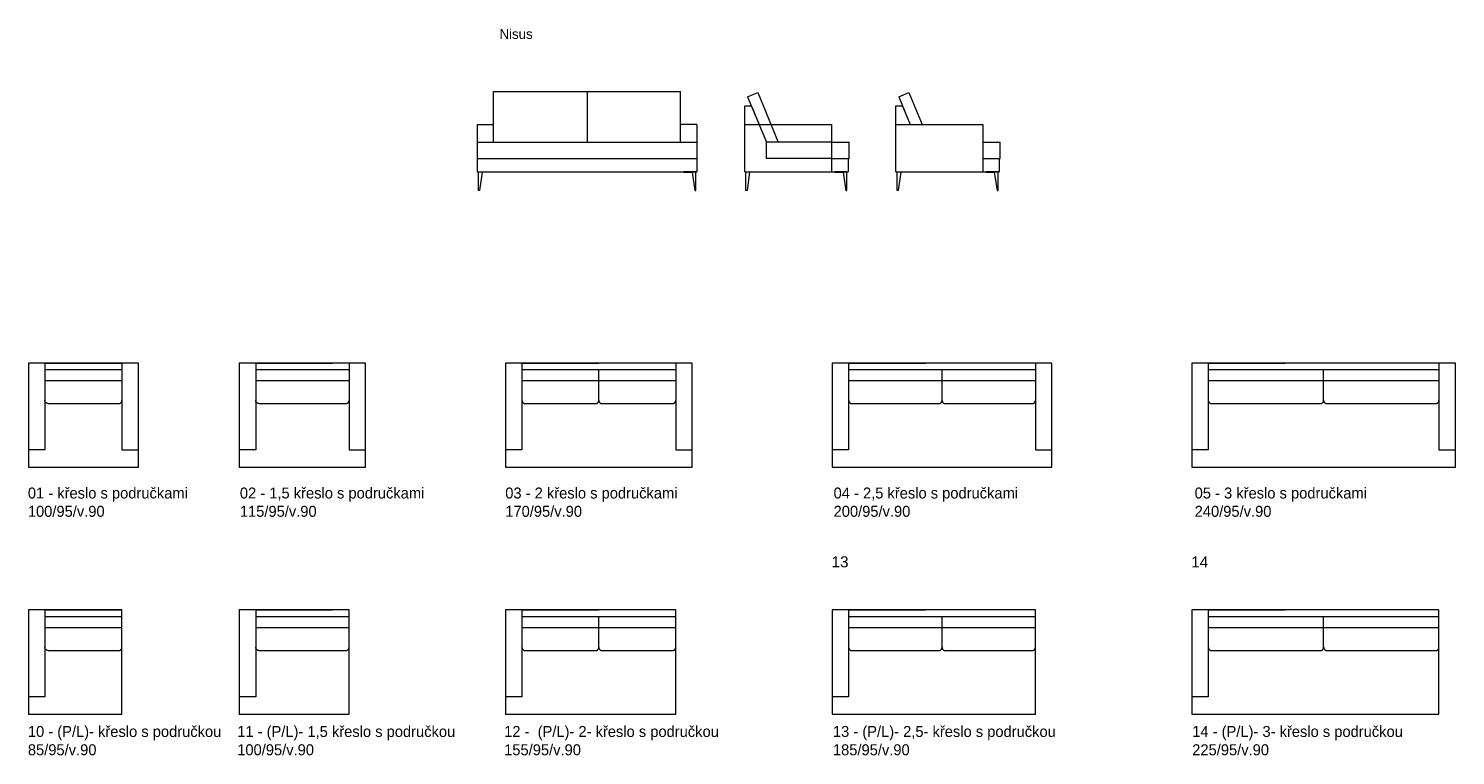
# Model space of a CAD drawing. Header units: millimetres. Extents: x -3948 to 9042, y -5665 to 8246.
# Tile 2 of 2: x -3948 to 9042, y 1625 to 8246. Entities that reach past the tile are written whole.
import ezdxf
from ezdxf.enums import TextEntityAlignment as Align

# ---------------------------------------------------------------- set-up
doc = ezdxf.new("R2010")
doc.units = ezdxf.units.MM
doc.linetypes.add('SPOJITÁ', pattern=[0])
doc.layers.get('0').update_dxf_attribs({"lineweight": 0})
doc.layers.add('Layer 04', color=7, linetype='Continuous', lineweight=0)
doc.styles.add('_TCW_TXTSTY_1A', font='TXT.SHX', dxfattribs={"height": 100.000008})
doc.styles.add('_TCW_TXTSTY_1B', font='txt', dxfattribs={"height": 100.000008})
doc.styles.add('Standardní', font='txt')

msp = doc.modelspace()

# ---------------------------------------------------------------- linework, layer by layer
at = {"layer": 'Layer 04'}
for p, q in [((286, 7671), (1987, 7671)), ((286, 7209), (286, 7671)), ((1137, 7671), (1137, 7211)), ((1987, 7211), (1987, 7671)), ((2598, 7625), (2691, 7663)), ((2598, 7625), (2769, 7211)), ((2691, 7663), (2877, 7211)), ((3974, 7625), (4066, 7663)), ((3974, 7625), (4079, 7371)), ((4066, 7663), (4187, 7371)), ((2637, 7531), (2703, 7371)), ((4012, 7531), (4079, 7371)), ((137, 7371), (137, 6941)), ((137, 7371), (287, 7371)), ((2137, 7371), (1987, 7371)), ((2137, 7371), (2137, 6941)), ((137, 7211), (2137, 7211)), ((3363, 7211), (2769, 7211)), ((3363, 7211), (3523, 7211)), ((3523, 7061), (3523, 7211)), ((4739, 7211), (4899, 7211)), ((4899, 7061), (4899, 7211)), ((137, 7061), (2137, 7061)), ((3363, 7061), (3523, 7061)), ((3513, 7061), (3513, 6941)), ((4739, 7061), (4899, 7061)), ((4889, 7061), (4889, 6941)), ((137, 6941), (2137, 6941)), ((147, 6771), (147, 6941)), ((147, 6941), (257, 6941)), ((181, 6936), (157, 6771)), ((2127, 6941), (2017, 6941)), ((2093, 6936), (2117, 6771)), ((2127, 6771), (2127, 6941)), ((2573, 6941), (3513, 6941)), ((2583, 6771), (2583, 6941)), ((2583, 6941), (2693, 6941)), ((2617, 6936), (2593, 6771)), ((3503, 6941), (3393, 6941)), ((3469, 6936), (3493, 6771)), ((3503, 6771), (3503, 6941)), ((3949, 6941), (4889, 6941)), ((3959, 6771), (3959, 6941)), ((3959, 6941), (4069, 6941)), ((3993, 6936), (3969, 6771)), ((4879, 6941), (4769, 6941)), ((4844, 6936), (4869, 6771)), ((4879, 6771), (4879, 6941)), ((157, 6771), (147, 6771)), ((2117, 6771), (2127, 6771)), ((2593, 6771), (2583, 6771)), ((3493, 6771), (3503, 6771)), ((3969, 6771), (3959, 6771)), ((4869, 6771), (4879, 6771)), ((-3798, 5199), (-3098, 5199)), ((-3798, 5199), (-3798, 4409)), ((-3098, 5199), (-3098, 4409)), ((-1880, 5199), (-1180, 5199)), ((-1880, 5199), (-1880, 4409)), ((-1030, 5199), (-1030, 4409)), ((544, 5199), (544, 4409)), ((544, 5199), (1244, 5199)), ((1944, 5199), (1944, 4409)), ((3518, 5199), (4218, 5199)), ((3518, 5199), (3518, 4409)), ((5218, 5199), (5218, 4409)), ((6792, 5199), (7492, 5199)), ((6792, 5199), (6792, 4409)), ((8892, 5199), (8892, 4409)), ((-3798, 5139), (-3098, 5139)), ((-1880, 5139), (-1030, 5139)), ((544, 5139), (1944, 5139)), ((1244, 5039), (1244, 5139)), ((3518, 5139), (5218, 5139)), ((4368, 5039), (4368, 5139)), ((6792, 5139), (8892, 5139)), ((7842, 5039), (7842, 5139)), ((-3798, 5039), (-3098, 5039)), ((-1880, 5039), (-1030, 5039)), ((544, 5039), (1944, 5039)), ((1244, 4859), (1244, 5039)), ((3518, 5039), (5218, 5039)), ((4368, 4859), (4368, 5039)), ((6792, 5039), (8892, 5039)), ((7842, 4859), (7842, 5039)), ((-3768, 4829), (-3128, 4829)), ((-1850, 4829), (-1060, 4829)), ((574, 4829), (1214, 4829)), ((1274, 4829), (1914, 4829)), ((3548, 4829), (4338, 4829)), ((4398, 4829), (5188, 4829)), ((6822, 4829), (7812, 4829)), ((7872, 4829), (8862, 4829)), ((-3798, 4409), (-3948, 4409)), ((-3098, 4409), (-2948, 4409)), ((-1880, 4409), (-2030, 4409)), ((-1030, 4409), (-880, 4409)), ((544, 4409), (394, 4409)), ((1944, 4409), (2094, 4409)), ((3518, 4409), (3368, 4409)), ((5218, 4409), (5368, 4409)), ((6792, 4409), (6642, 4409)), ((8892, 4409), (9042, 4409)), ((-3798, 2950), (-3098, 2950)), ((-3798, 2950), (-3798, 2160)), ((-3798, 2890), (-3098, 2890)), ((-1880, 2950), (-1180, 2950)), ((-1880, 2950), (-1880, 2160)), ((-1880, 2890), (-1030, 2890)), ((544, 2950), (1244, 2950)), ((544, 2950), (544, 2160)), ((544, 2890), (1944, 2890)), ((1244, 2790), (1244, 2890)), ((3518, 2950), (4218, 2950)), ((3518, 2950), (3518, 2160)), ((3518, 2890), (5218, 2890)), ((4368, 2790), (4368, 2890)), ((6792, 2950), (7492, 2950)), ((6792, 2950), (6792, 2160)), ((6792, 2890), (8892, 2890)), ((7842, 2790), (7842, 2890)), ((-3798, 2790), (-3098, 2790)), ((-1880, 2790), (-1030, 2790)), ((544, 2790), (1944, 2790)), ((1244, 2610), (1244, 2790)), ((3518, 2790), (5218, 2790)), ((4368, 2610), (4368, 2790)), ((6792, 2790), (8892, 2790)), ((7842, 2610), (7842, 2790)), ((-3768, 2580), (-3128, 2580)), ((-1850, 2580), (-1060, 2580)), ((574, 2580), (1214, 2580)), ((1274, 2580), (1914, 2580)), ((3548, 2580), (4338, 2580)), ((4398, 2580), (5188, 2580)), ((6822, 2580), (7812, 2580)), ((7872, 2580), (8862, 2580)), ((-3798, 2160), (-3948, 2160)), ((-1880, 2160), (-2030, 2160)), ((544, 2160), (394, 2160)), ((3518, 2160), (3368, 2160)), ((6792, 2160), (6642, 2160))]:
    msp.add_line(p, q, dxfattribs=at)
for points in [[(2573, 6941), (2573, 7541), (2623, 7541)], [(2623, 7541), (2623, 7541), (2624, 7541), (2624, 7541), (2625, 7541), (2625, 7541), (2626, 7540), (2626, 7540), (2627, 7540), (2627, 7540), (2628, 7540), (2628, 7540), (2629, 7539), (2629, 7539), (2630, 7539), (2630, 7539), (2631, 7538), (2631, 7538), (2632, 7538), (2632, 7538), (2632, 7537), (2633, 7537), (2633, 7537), (2634, 7536), (2634, 7536), (2634, 7535), (2635, 7535), (2635, 7535), (2635, 7534), (2635, 7534), (2636, 7533), (2636, 7533), (2636, 7532), (2636, 7532), (2637, 7531)], [(3949, 6941), (3949, 7541), (3999, 7541)], [(3999, 7541), (3999, 7541), (4000, 7541), (4000, 7541), (4001, 7541), (4001, 7541), (4002, 7540), (4002, 7540), (4003, 7540), (4003, 7540), (4004, 7540), (4004, 7540), (4005, 7539), (4005, 7539), (4006, 7539), (4006, 7539), (4006, 7538), (4007, 7538), (4007, 7538), (4008, 7538), (4008, 7537), (4009, 7537), (4009, 7537), (4009, 7536), (4010, 7536), (4010, 7535), (4010, 7535), (4011, 7535), (4011, 7534), (4011, 7534), (4011, 7533), (4012, 7533), (4012, 7532), (4012, 7532), (4012, 7531)], [(2573, 7371), (3363, 7371), (3363, 6941)], [(3949, 7371), (4739, 7371), (4739, 6941)], [(3363, 7061), (2769, 7061), (2769, 7211)], [(257, 6941), (257, 6936), (181, 6936)], [(2017, 6941), (2017, 6936), (2093, 6936)], [(2693, 6941), (2693, 6936), (2617, 6936)], [(3393, 6941), (3393, 6936), (3469, 6936)], [(4069, 6941), (4069, 6936), (3993, 6936)], [(4769, 6941), (4769, 6936), (4844, 6936)], [(-3768, 4829), (-3769, 4829), (-3770, 4829), (-3771, 4829), (-3772, 4830), (-3773, 4830), (-3774, 4830), (-3775, 4830), (-3776, 4830), (-3777, 4831), (-3778, 4831), (-3779, 4831), (-3780, 4832), (-3781, 4832), (-3782, 4833), (-3783, 4833), (-3783, 4834), (-3784, 4834), (-3785, 4835), (-3786, 4835), (-3787, 4836), (-3788, 4837), (-3788, 4837), (-3789, 4838), (-3790, 4839), (-3790, 4840), (-3791, 4840), (-3792, 4841), (-3792, 4842), (-3793, 4843), (-3793, 4844), (-3794, 4845), (-3794, 4845), (-3795, 4846), (-3795, 4847), (-3796, 4848), (-3796, 4849), (-3796, 4850), (-3797, 4851), (-3797, 4852), (-3797, 4853), (-3797, 4854), (-3798, 4855), (-3798, 4856), (-3798, 4857), (-3798, 4858), (-3798, 4859)], [(-3128, 4829), (-3127, 4829), (-3126, 4829), (-3125, 4829), (-3124, 4830), (-3123, 4830), (-3122, 4830), (-3121, 4830), (-3120, 4830), (-3119, 4831), (-3118, 4831), (-3117, 4831), (-3116, 4832), (-3115, 4832), (-3114, 4833), (-3113, 4833), (-3112, 4834), (-3111, 4834), (-3111, 4835), (-3110, 4835), (-3109, 4836), (-3108, 4837), (-3107, 4837), (-3107, 4838), (-3106, 4839), (-3105, 4840), (-3105, 4840), (-3104, 4841), (-3103, 4842), (-3103, 4843), (-3102, 4844), (-3102, 4845), (-3101, 4845), (-3101, 4846), (-3100, 4847), (-3100, 4848), (-3100, 4849), (-3099, 4850), (-3099, 4851), (-3099, 4852), (-3098, 4853), (-3098, 4854), (-3098, 4855), (-3098, 4856), (-3098, 4857), (-3098, 4858), (-3098, 4859)], [(-1850, 4829), (-1851, 4829), (-1852, 4829), (-1853, 4829), (-1854, 4830), (-1855, 4830), (-1856, 4830), (-1857, 4830), (-1858, 4830), (-1859, 4831), (-1860, 4831), (-1861, 4831), (-1862, 4832), (-1863, 4832), (-1864, 4833), (-1865, 4833), (-1866, 4834), (-1866, 4834), (-1867, 4835), (-1868, 4835), (-1869, 4836), (-1870, 4837), (-1871, 4837), (-1871, 4838), (-1872, 4839), (-1873, 4840), (-1873, 4840), (-1874, 4841), (-1875, 4842), (-1875, 4843), (-1876, 4844), (-1876, 4845), (-1877, 4845), (-1877, 4846), (-1878, 4847), (-1878, 4848), (-1878, 4849), (-1879, 4850), (-1879, 4851), (-1879, 4852), (-1879, 4853), (-1880, 4854), (-1880, 4855), (-1880, 4856), (-1880, 4857), (-1880, 4858), (-1880, 4859)], [(-1060, 4829), (-1059, 4829), (-1058, 4829), (-1057, 4829), (-1056, 4830), (-1055, 4830), (-1054, 4830), (-1053, 4830), (-1052, 4830), (-1051, 4831), (-1050, 4831), (-1049, 4831), (-1048, 4832), (-1047, 4832), (-1046, 4833), (-1045, 4833), (-1044, 4834), (-1044, 4834), (-1043, 4835), (-1042, 4835), (-1041, 4836), (-1040, 4837), (-1040, 4837), (-1039, 4838), (-1038, 4839), (-1037, 4840), (-1037, 4840), (-1036, 4841), (-1036, 4842), (-1035, 4843), (-1034, 4844), (-1034, 4845), (-1033, 4845), (-1033, 4846), (-1033, 4847), (-1032, 4848), (-1032, 4849), (-1031, 4850), (-1031, 4851), (-1031, 4852), (-1031, 4853), (-1030, 4854), (-1030, 4855), (-1030, 4856), (-1030, 4857), (-1030, 4858), (-1030, 4859)], [(544, 4859), (544, 4858), (544, 4857), (544, 4856), (544, 4855), (545, 4854), (545, 4853), (545, 4852), (545, 4851), (545, 4850), (546, 4849), (546, 4848), (547, 4847), (547, 4846), (547, 4845), (548, 4845), (548, 4844), (549, 4843), (550, 4842), (550, 4841), (551, 4840), (551, 4840), (552, 4839), (553, 4838), (554, 4837), (554, 4837), (555, 4836), (556, 4835), (557, 4835), (558, 4834), (559, 4834), (559, 4833), (560, 4833), (561, 4832), (562, 4832), (563, 4831), (564, 4831), (565, 4831), (566, 4830), (567, 4830), (568, 4830), (569, 4830), (570, 4830), (571, 4829), (572, 4829), (573, 4829), (574, 4829)], [(1214, 4829), (1215, 4829), (1216, 4829), (1217, 4829), (1218, 4830), (1219, 4830), (1220, 4830), (1221, 4830), (1222, 4830), (1223, 4831), (1224, 4831), (1225, 4831), (1226, 4832), (1227, 4832), (1228, 4833), (1229, 4833), (1230, 4834), (1231, 4834), (1231, 4835), (1232, 4835), (1233, 4836), (1234, 4837), (1235, 4837), (1235, 4838), (1236, 4839), (1237, 4840), (1237, 4840), (1238, 4841), (1239, 4842), (1239, 4843), (1240, 4844), (1240, 4845), (1241, 4845), (1241, 4846), (1242, 4847), (1242, 4848), (1242, 4849), (1243, 4850), (1243, 4851), (1243, 4852), (1243, 4853), (1244, 4854), (1244, 4855), (1244, 4856), (1244, 4857), (1244, 4858), (1244, 4859)], [(1244, 4859), (1244, 4858), (1244, 4857), (1244, 4856), (1244, 4855), (1245, 4854), (1245, 4853), (1245, 4852), (1245, 4851), (1245, 4850), (1246, 4849), (1246, 4848), (1247, 4847), (1247, 4846), (1247, 4845), (1248, 4845), (1248, 4844), (1249, 4843), (1250, 4842), (1250, 4841), (1251, 4840), (1251, 4840), (1252, 4839), (1253, 4838), (1254, 4837), (1254, 4837), (1255, 4836), (1256, 4835), (1257, 4835), (1258, 4834), (1259, 4834), (1259, 4833), (1260, 4833), (1261, 4832), (1262, 4832), (1263, 4831), (1264, 4831), (1265, 4831), (1266, 4830), (1267, 4830), (1268, 4830), (1269, 4830), (1270, 4830), (1271, 4829), (1272, 4829), (1273, 4829), (1274, 4829)], [(1914, 4829), (1915, 4829), (1916, 4829), (1917, 4829), (1918, 4830), (1919, 4830), (1920, 4830), (1921, 4830), (1922, 4830), (1923, 4831), (1924, 4831), (1925, 4831), (1926, 4832), (1927, 4832), (1928, 4833), (1929, 4833), (1930, 4834), (1931, 4834), (1931, 4835), (1932, 4835), (1933, 4836), (1934, 4837), (1935, 4837), (1935, 4838), (1936, 4839), (1937, 4840), (1937, 4840), (1938, 4841), (1939, 4842), (1939, 4843), (1940, 4844), (1940, 4845), (1941, 4845), (1941, 4846), (1942, 4847), (1942, 4848), (1942, 4849), (1943, 4850), (1943, 4851), (1943, 4852), (1943, 4853), (1944, 4854), (1944, 4855), (1944, 4856), (1944, 4857), (1944, 4858), (1944, 4859)], [(3518, 4859), (3518, 4858), (3518, 4857), (3518, 4856), (3519, 4855), (3519, 4854), (3519, 4853), (3519, 4852), (3519, 4851), (3520, 4850), (3520, 4849), (3520, 4848), (3521, 4847), (3521, 4846), (3522, 4845), (3522, 4845), (3523, 4844), (3523, 4843), (3524, 4842), (3524, 4841), (3525, 4840), (3526, 4840), (3526, 4839), (3527, 4838), (3528, 4837), (3529, 4837), (3529, 4836), (3530, 4835), (3531, 4835), (3532, 4834), (3533, 4834), (3534, 4833), (3534, 4833), (3535, 4832), (3536, 4832), (3537, 4831), (3538, 4831), (3539, 4831), (3540, 4830), (3541, 4830), (3542, 4830), (3543, 4830), (3544, 4830), (3545, 4829), (3546, 4829), (3547, 4829), (3548, 4829)], [(4338, 4829), (4339, 4829), (4340, 4829), (4341, 4829), (4342, 4830), (4343, 4830), (4344, 4830), (4345, 4830), (4346, 4830), (4347, 4831), (4348, 4831), (4349, 4831), (4350, 4832), (4351, 4832), (4352, 4833), (4353, 4833), (4354, 4834), (4355, 4834), (4356, 4835), (4356, 4835), (4357, 4836), (4358, 4837), (4359, 4837), (4359, 4838), (4360, 4839), (4361, 4840), (4361, 4840), (4362, 4841), (4363, 4842), (4363, 4843), (4364, 4844), (4364, 4845), (4365, 4845), (4365, 4846), (4366, 4847), (4366, 4848), (4366, 4849), (4367, 4850), (4367, 4851), (4367, 4852), (4368, 4853), (4368, 4854), (4368, 4855), (4368, 4856), (4368, 4857), (4368, 4858), (4368, 4859)], [(4368, 4859), (4368, 4858), (4368, 4857), (4368, 4856), (4369, 4855), (4369, 4854), (4369, 4853), (4369, 4852), (4369, 4851), (4370, 4850), (4370, 4849), (4370, 4848), (4371, 4847), (4371, 4846), (4372, 4845), (4372, 4845), (4373, 4844), (4373, 4843), (4374, 4842), (4374, 4841), (4375, 4840), (4376, 4840), (4376, 4839), (4377, 4838), (4378, 4837), (4379, 4837), (4379, 4836), (4380, 4835), (4381, 4835), (4382, 4834), (4383, 4834), (4384, 4833), (4384, 4833), (4385, 4832), (4386, 4832), (4387, 4831), (4388, 4831), (4389, 4831), (4390, 4830), (4391, 4830), (4392, 4830), (4393, 4830), (4394, 4830), (4395, 4829), (4396, 4829), (4397, 4829), (4398, 4829)], [(5188, 4829), (5189, 4829), (5190, 4829), (5191, 4829), (5192, 4830), (5193, 4830), (5194, 4830), (5195, 4830), (5196, 4830), (5197, 4831), (5198, 4831), (5199, 4831), (5200, 4832), (5201, 4832), (5202, 4833), (5203, 4833), (5204, 4834), (5205, 4834), (5206, 4835), (5206, 4835), (5207, 4836), (5208, 4837), (5209, 4837), (5209, 4838), (5210, 4839), (5211, 4840), (5211, 4840), (5212, 4841), (5213, 4842), (5213, 4843), (5214, 4844), (5214, 4845), (5215, 4845), (5215, 4846), (5216, 4847), (5216, 4848), (5216, 4849), (5217, 4850), (5217, 4851), (5217, 4852), (5218, 4853), (5218, 4854), (5218, 4855), (5218, 4856), (5218, 4857), (5218, 4858), (5218, 4859)], [(6792, 4859), (6792, 4858), (6792, 4857), (6793, 4856), (6793, 4855), (6793, 4854), (6793, 4853), (6793, 4852), (6793, 4851), (6794, 4850), (6794, 4849), (6794, 4848), (6795, 4847), (6795, 4846), (6796, 4845), (6796, 4845), (6797, 4844), (6797, 4843), (6798, 4842), (6798, 4841), (6799, 4840), (6800, 4840), (6800, 4839), (6801, 4838), (6802, 4837), (6803, 4837), (6803, 4836), (6804, 4835), (6805, 4835), (6806, 4834), (6807, 4834), (6808, 4833), (6809, 4833), (6809, 4832), (6810, 4832), (6811, 4831), (6812, 4831), (6813, 4831), (6814, 4830), (6815, 4830), (6816, 4830), (6817, 4830), (6818, 4830), (6819, 4829), (6820, 4829), (6821, 4829), (6822, 4829)], [(7812, 4829), (7813, 4829), (7814, 4829), (7815, 4829), (7816, 4830), (7817, 4830), (7818, 4830), (7819, 4830), (7820, 4830), (7821, 4831), (7822, 4831), (7823, 4831), (7824, 4832), (7825, 4832), (7826, 4833), (7827, 4833), (7828, 4834), (7829, 4834), (7830, 4835), (7830, 4835), (7831, 4836), (7832, 4837), (7833, 4837), (7834, 4838), (7834, 4839), (7835, 4840), (7836, 4840), (7836, 4841), (7837, 4842), (7837, 4843), (7838, 4844), (7839, 4845), (7839, 4845), (7839, 4846), (7840, 4847), (7840, 4848), (7841, 4849), (7841, 4850), (7841, 4851), (7842, 4852), (7842, 4853), (7842, 4854), (7842, 4855), (7842, 4856), (7842, 4857), (7842, 4858), (7842, 4859)], [(7842, 4859), (7842, 4858), (7842, 4857), (7843, 4856), (7843, 4855), (7843, 4854), (7843, 4853), (7843, 4852), (7843, 4851), (7844, 4850), (7844, 4849), (7844, 4848), (7845, 4847), (7845, 4846), (7846, 4845), (7846, 4845), (7847, 4844), (7847, 4843), (7848, 4842), (7848, 4841), (7849, 4840), (7850, 4840), (7850, 4839), (7851, 4838), (7852, 4837), (7853, 4837), (7853, 4836), (7854, 4835), (7855, 4835), (7856, 4834), (7857, 4834), (7858, 4833), (7859, 4833), (7859, 4832), (7860, 4832), (7861, 4831), (7862, 4831), (7863, 4831), (7864, 4830), (7865, 4830), (7866, 4830), (7867, 4830), (7868, 4830), (7869, 4829), (7870, 4829), (7871, 4829), (7872, 4829)], [(8862, 4829), (8863, 4829), (8864, 4829), (8865, 4829), (8866, 4830), (8867, 4830), (8868, 4830), (8869, 4830), (8870, 4830), (8871, 4831), (8872, 4831), (8873, 4831), (8874, 4832), (8875, 4832), (8876, 4833), (8877, 4833), (8878, 4834), (8879, 4834), (8880, 4835), (8880, 4835), (8881, 4836), (8882, 4837), (8883, 4837), (8884, 4838), (8884, 4839), (8885, 4840), (8886, 4840), (8886, 4841), (8887, 4842), (8887, 4843), (8888, 4844), (8889, 4845), (8889, 4845), (8889, 4846), (8890, 4847), (8890, 4848), (8891, 4849), (8891, 4850), (8891, 4851), (8892, 4852), (8892, 4853), (8892, 4854), (8892, 4855), (8892, 4856), (8892, 4857), (8892, 4858), (8892, 4859)], [(-3768, 2580), (-3769, 2580), (-3770, 2580), (-3771, 2581), (-3772, 2581), (-3773, 2581), (-3774, 2581), (-3775, 2581), (-3776, 2581), (-3777, 2582), (-3778, 2582), (-3779, 2582), (-3780, 2583), (-3781, 2583), (-3782, 2584), (-3783, 2584), (-3783, 2585), (-3784, 2585), (-3785, 2586), (-3786, 2586), (-3787, 2587), (-3788, 2588), (-3788, 2588), (-3789, 2589), (-3790, 2590), (-3790, 2591), (-3791, 2591), (-3792, 2592), (-3792, 2593), (-3793, 2594), (-3793, 2595), (-3794, 2596), (-3794, 2597), (-3795, 2597), (-3795, 2598), (-3796, 2599), (-3796, 2600), (-3796, 2601), (-3797, 2602), (-3797, 2603), (-3797, 2604), (-3797, 2605), (-3798, 2606), (-3798, 2607), (-3798, 2608), (-3798, 2609), (-3798, 2610)], [(-3128, 2580), (-3127, 2580), (-3126, 2580), (-3125, 2581), (-3124, 2581), (-3123, 2581), (-3122, 2581), (-3121, 2581), (-3120, 2581), (-3119, 2582), (-3118, 2582), (-3117, 2582), (-3116, 2583), (-3115, 2583), (-3114, 2584), (-3113, 2584), (-3112, 2585), (-3111, 2585), (-3111, 2586), (-3110, 2586), (-3109, 2587), (-3108, 2588), (-3107, 2588), (-3107, 2589), (-3106, 2590), (-3105, 2591), (-3105, 2591), (-3104, 2592), (-3103, 2593), (-3103, 2594), (-3102, 2595), (-3102, 2596), (-3101, 2597), (-3101, 2597), (-3100, 2598), (-3100, 2599), (-3100, 2600), (-3099, 2601), (-3099, 2602), (-3099, 2603), (-3098, 2604), (-3098, 2605), (-3098, 2606), (-3098, 2607), (-3098, 2608), (-3098, 2609), (-3098, 2610)], [(-1850, 2580), (-1851, 2580), (-1852, 2580), (-1853, 2581), (-1854, 2581), (-1855, 2581), (-1856, 2581), (-1857, 2581), (-1858, 2581), (-1859, 2582), (-1860, 2582), (-1861, 2582), (-1862, 2583), (-1863, 2583), (-1864, 2584), (-1865, 2584), (-1866, 2585), (-1866, 2585), (-1867, 2586), (-1868, 2586), (-1869, 2587), (-1870, 2588), (-1871, 2588), (-1871, 2589), (-1872, 2590), (-1873, 2591), (-1873, 2591), (-1874, 2592), (-1875, 2593), (-1875, 2594), (-1876, 2595), (-1876, 2596), (-1877, 2597), (-1877, 2597), (-1878, 2598), (-1878, 2599), (-1878, 2600), (-1879, 2601), (-1879, 2602), (-1879, 2603), (-1879, 2604), (-1880, 2605), (-1880, 2606), (-1880, 2607), (-1880, 2608), (-1880, 2609), (-1880, 2610)], [(-1060, 2580), (-1059, 2580), (-1058, 2580), (-1057, 2581), (-1056, 2581), (-1055, 2581), (-1054, 2581), (-1053, 2581), (-1052, 2581), (-1051, 2582), (-1050, 2582), (-1049, 2582), (-1048, 2583), (-1047, 2583), (-1046, 2584), (-1045, 2584), (-1044, 2585), (-1044, 2585), (-1043, 2586), (-1042, 2586), (-1041, 2587), (-1040, 2588), (-1040, 2588), (-1039, 2589), (-1038, 2590), (-1037, 2591), (-1037, 2591), (-1036, 2592), (-1036, 2593), (-1035, 2594), (-1034, 2595), (-1034, 2596), (-1033, 2597), (-1033, 2597), (-1033, 2598), (-1032, 2599), (-1032, 2600), (-1031, 2601), (-1031, 2602), (-1031, 2603), (-1031, 2604), (-1030, 2605), (-1030, 2606), (-1030, 2607), (-1030, 2608), (-1030, 2609), (-1030, 2610)], [(544, 2610), (544, 2609), (544, 2608), (544, 2607), (544, 2606), (545, 2605), (545, 2604), (545, 2603), (545, 2602), (545, 2601), (546, 2600), (546, 2599), (547, 2598), (547, 2597), (547, 2597), (548, 2596), (548, 2595), (549, 2594), (550, 2593), (550, 2592), (551, 2591), (551, 2591), (552, 2590), (553, 2589), (554, 2588), (554, 2588), (555, 2587), (556, 2586), (557, 2586), (558, 2585), (559, 2585), (559, 2584), (560, 2584), (561, 2583), (562, 2583), (563, 2582), (564, 2582), (565, 2582), (566, 2581), (567, 2581), (568, 2581), (569, 2581), (570, 2581), (571, 2581), (572, 2580), (573, 2580), (574, 2580)], [(1214, 2580), (1215, 2580), (1216, 2580), (1217, 2581), (1218, 2581), (1219, 2581), (1220, 2581), (1221, 2581), (1222, 2581), (1223, 2582), (1224, 2582), (1225, 2582), (1226, 2583), (1227, 2583), (1228, 2584), (1229, 2584), (1230, 2585), (1231, 2585), (1231, 2586), (1232, 2586), (1233, 2587), (1234, 2588), (1235, 2588), (1235, 2589), (1236, 2590), (1237, 2591), (1237, 2591), (1238, 2592), (1239, 2593), (1239, 2594), (1240, 2595), (1240, 2596), (1241, 2597), (1241, 2597), (1242, 2598), (1242, 2599), (1242, 2600), (1243, 2601), (1243, 2602), (1243, 2603), (1243, 2604), (1244, 2605), (1244, 2606), (1244, 2607), (1244, 2608), (1244, 2609), (1244, 2610)], [(1244, 2610), (1244, 2609), (1244, 2608), (1244, 2607), (1244, 2606), (1245, 2605), (1245, 2604), (1245, 2603), (1245, 2602), (1245, 2601), (1246, 2600), (1246, 2599), (1247, 2598), (1247, 2597), (1247, 2597), (1248, 2596), (1248, 2595), (1249, 2594), (1250, 2593), (1250, 2592), (1251, 2591), (1251, 2591), (1252, 2590), (1253, 2589), (1254, 2588), (1254, 2588), (1255, 2587), (1256, 2586), (1257, 2586), (1258, 2585), (1259, 2585), (1259, 2584), (1260, 2584), (1261, 2583), (1262, 2583), (1263, 2582), (1264, 2582), (1265, 2582), (1266, 2581), (1267, 2581), (1268, 2581), (1269, 2581), (1270, 2581), (1271, 2581), (1272, 2580), (1273, 2580), (1274, 2580)], [(1914, 2580), (1915, 2580), (1916, 2580), (1917, 2581), (1918, 2581), (1919, 2581), (1920, 2581), (1921, 2581), (1922, 2581), (1923, 2582), (1924, 2582), (1925, 2582), (1926, 2583), (1927, 2583), (1928, 2584), (1929, 2584), (1930, 2585), (1931, 2585), (1931, 2586), (1932, 2586), (1933, 2587), (1934, 2588), (1935, 2588), (1935, 2589), (1936, 2590), (1937, 2591), (1937, 2591), (1938, 2592), (1939, 2593), (1939, 2594), (1940, 2595), (1940, 2596), (1941, 2597), (1941, 2597), (1942, 2598), (1942, 2599), (1942, 2600), (1943, 2601), (1943, 2602), (1943, 2603), (1943, 2604), (1944, 2605), (1944, 2606), (1944, 2607), (1944, 2608), (1944, 2609), (1944, 2610)], [(3518, 2610), (3518, 2609), (3518, 2608), (3518, 2607), (3519, 2606), (3519, 2605), (3519, 2604), (3519, 2603), (3519, 2602), (3520, 2601), (3520, 2600), (3520, 2599), (3521, 2598), (3521, 2597), (3522, 2597), (3522, 2596), (3523, 2595), (3523, 2594), (3524, 2593), (3524, 2592), (3525, 2591), (3526, 2591), (3526, 2590), (3527, 2589), (3528, 2588), (3529, 2588), (3529, 2587), (3530, 2586), (3531, 2586), (3532, 2585), (3533, 2585), (3534, 2584), (3534, 2584), (3535, 2583), (3536, 2583), (3537, 2582), (3538, 2582), (3539, 2582), (3540, 2581), (3541, 2581), (3542, 2581), (3543, 2581), (3544, 2581), (3545, 2581), (3546, 2580), (3547, 2580), (3548, 2580)], [(4338, 2580), (4339, 2580), (4340, 2580), (4341, 2581), (4342, 2581), (4343, 2581), (4344, 2581), (4345, 2581), (4346, 2581), (4347, 2582), (4348, 2582), (4349, 2582), (4350, 2583), (4351, 2583), (4352, 2584), (4353, 2584), (4354, 2585), (4355, 2585), (4356, 2586), (4356, 2586), (4357, 2587), (4358, 2588), (4359, 2588), (4359, 2589), (4360, 2590), (4361, 2591), (4361, 2591), (4362, 2592), (4363, 2593), (4363, 2594), (4364, 2595), (4364, 2596), (4365, 2597), (4365, 2597), (4366, 2598), (4366, 2599), (4366, 2600), (4367, 2601), (4367, 2602), (4367, 2603), (4368, 2604), (4368, 2605), (4368, 2606), (4368, 2607), (4368, 2608), (4368, 2609), (4368, 2610)], [(4368, 2610), (4368, 2609), (4368, 2608), (4368, 2607), (4369, 2606), (4369, 2605), (4369, 2604), (4369, 2603), (4369, 2602), (4370, 2601), (4370, 2600), (4370, 2599), (4371, 2598), (4371, 2597), (4372, 2597), (4372, 2596), (4373, 2595), (4373, 2594), (4374, 2593), (4374, 2592), (4375, 2591), (4376, 2591), (4376, 2590), (4377, 2589), (4378, 2588), (4379, 2588), (4379, 2587), (4380, 2586), (4381, 2586), (4382, 2585), (4383, 2585), (4384, 2584), (4384, 2584), (4385, 2583), (4386, 2583), (4387, 2582), (4388, 2582), (4389, 2582), (4390, 2581), (4391, 2581), (4392, 2581), (4393, 2581), (4394, 2581), (4395, 2581), (4396, 2580), (4397, 2580), (4398, 2580)], [(5188, 2580), (5189, 2580), (5190, 2580), (5191, 2581), (5192, 2581), (5193, 2581), (5194, 2581), (5195, 2581), (5196, 2581), (5197, 2582), (5198, 2582), (5199, 2582), (5200, 2583), (5201, 2583), (5202, 2584), (5203, 2584), (5204, 2585), (5205, 2585), (5206, 2586), (5206, 2586), (5207, 2587), (5208, 2588), (5209, 2588), (5209, 2589), (5210, 2590), (5211, 2591), (5211, 2591), (5212, 2592), (5213, 2593), (5213, 2594), (5214, 2595), (5214, 2596), (5215, 2597), (5215, 2597), (5216, 2598), (5216, 2599), (5216, 2600), (5217, 2601), (5217, 2602), (5217, 2603), (5218, 2604), (5218, 2605), (5218, 2606), (5218, 2607), (5218, 2608), (5218, 2609), (5218, 2610)], [(6792, 2610), (6792, 2609), (6792, 2608), (6793, 2607), (6793, 2606), (6793, 2605), (6793, 2604), (6793, 2603), (6793, 2602), (6794, 2601), (6794, 2600), (6794, 2599), (6795, 2598), (6795, 2597), (6796, 2597), (6796, 2596), (6797, 2595), (6797, 2594), (6798, 2593), (6798, 2592), (6799, 2591), (6800, 2591), (6800, 2590), (6801, 2589), (6802, 2588), (6803, 2588), (6803, 2587), (6804, 2586), (6805, 2586), (6806, 2585), (6807, 2585), (6808, 2584), (6809, 2584), (6809, 2583), (6810, 2583), (6811, 2582), (6812, 2582), (6813, 2582), (6814, 2581), (6815, 2581), (6816, 2581), (6817, 2581), (6818, 2581), (6819, 2581), (6820, 2580), (6821, 2580), (6822, 2580)], [(7812, 2580), (7813, 2580), (7814, 2580), (7815, 2581), (7816, 2581), (7817, 2581), (7818, 2581), (7819, 2581), (7820, 2581), (7821, 2582), (7822, 2582), (7823, 2582), (7824, 2583), (7825, 2583), (7826, 2584), (7827, 2584), (7828, 2585), (7829, 2585), (7830, 2586), (7830, 2586), (7831, 2587), (7832, 2588), (7833, 2588), (7834, 2589), (7834, 2590), (7835, 2591), (7836, 2591), (7836, 2592), (7837, 2593), (7837, 2594), (7838, 2595), (7839, 2596), (7839, 2597), (7839, 2597), (7840, 2598), (7840, 2599), (7841, 2600), (7841, 2601), (7841, 2602), (7842, 2603), (7842, 2604), (7842, 2605), (7842, 2606), (7842, 2607), (7842, 2608), (7842, 2609), (7842, 2610)], [(7842, 2610), (7842, 2609), (7842, 2608), (7843, 2607), (7843, 2606), (7843, 2605), (7843, 2604), (7843, 2603), (7843, 2602), (7844, 2601), (7844, 2600), (7844, 2599), (7845, 2598), (7845, 2597), (7846, 2597), (7846, 2596), (7847, 2595), (7847, 2594), (7848, 2593), (7848, 2592), (7849, 2591), (7850, 2591), (7850, 2590), (7851, 2589), (7852, 2588), (7853, 2588), (7853, 2587), (7854, 2586), (7855, 2586), (7856, 2585), (7857, 2585), (7858, 2584), (7859, 2584), (7859, 2583), (7860, 2583), (7861, 2582), (7862, 2582), (7863, 2582), (7864, 2581), (7865, 2581), (7866, 2581), (7867, 2581), (7868, 2581), (7869, 2581), (7870, 2580), (7871, 2580), (7872, 2580)], [(8862, 2580), (8863, 2580), (8864, 2580), (8865, 2581), (8866, 2581), (8867, 2581), (8868, 2581), (8869, 2581), (8870, 2581), (8871, 2582), (8872, 2582), (8873, 2582), (8874, 2583), (8875, 2583), (8876, 2584), (8877, 2584), (8878, 2585), (8879, 2585), (8880, 2586), (8880, 2586), (8881, 2587), (8882, 2588), (8883, 2588), (8884, 2589), (8884, 2590), (8885, 2591), (8886, 2591), (8886, 2592), (8887, 2593), (8887, 2594), (8888, 2595), (8889, 2596), (8889, 2597), (8889, 2597), (8890, 2598), (8890, 2599), (8891, 2600), (8891, 2601), (8891, 2602), (8892, 2603), (8892, 2604), (8892, 2605), (8892, 2606), (8892, 2607), (8892, 2608), (8892, 2609), (8892, 2610)]]:
    msp.add_lwpolyline(points, dxfattribs=at)
for points in [[(-3948, 4249), (-2948, 4249), (-2948, 5199), (-3948, 5199)], [(-2030, 4249), (-880, 4249), (-880, 5199), (-2030, 5199)], [(394, 4249), (2094, 4249), (2094, 5199), (394, 5199)], [(3368, 4249), (5368, 4249), (5368, 5199), (3368, 5199)], [(6642, 4249), (9042, 4249), (9042, 5199), (6642, 5199)], [(-3948, 2000), (-3098, 2000), (-3098, 2950), (-3948, 2950)], [(-2030, 2000), (-1030, 2000), (-1030, 2950), (-2030, 2950)], [(394, 2000), (1944, 2000), (1944, 2950), (394, 2950)], [(3368, 2000), (5218, 2000), (5218, 2950), (3368, 2950)], [(6642, 2000), (8892, 2000), (8892, 2950), (6642, 2950)]]:
    msp.add_lwpolyline(points, close=True, dxfattribs=at)

# ---------------------------------------------------------------- texts
at = {"color": 7, "linetype": 'SPOJITÁ', "style": 'Standardní'}
msp.add_text('Nisus', height=90, dxfattribs=at).set_placement((340, 8241), align=Align.TOP_LEFT)
at = {"layer": 'Layer 04', "linetype": 'SPOJITÁ', "char_height": 100, "attachment_point": 7, "style": '_TCW_TXTSTY_1B'}
for s, insert, width in [('{01 - křeslo s područkami\\P100/95/v.90}', (-3954, 3797), 1525.7), ('{02 - 1,5 křeslo s područkami\\P115/95/v.90}', (-2024, 3797), 1759.26), ('{03 - 2 křeslo s područkami\\P170/95/v.90}', (392, 3797), 1642.48), ('{04 - 2,5 křeslo s područkami\\P200/95/v.90}', (3381, 3797), 1759.26), ('{05 - 3 křeslo s područkami\\P240/95/v.90}', (6668, 3797), 1642.48), ('{10 - (P/L)- křeslo s područkou\\P85/95/v.90}', (-3954, 1625), 1844.79), ('{11 - (P/L)- 1,5 křeslo s područkou\\P100/95/v.90}', (-2048, 1625), 2078.35), ('{12 -  (P/L)- 2- křeslo s područkou\\P155/95/v.90}', (382, 1625), 2047.09), ('{13 - (P/L)- 2,5- křeslo s područkou\\P185/95/v.90}', (3375, 1625), 2124.97), ('{14 - (P/L)- 3- křeslo s područkou\\P225/95/v.90}', (6646, 1625), 2008.19)]:
    msp.add_mtext(s, dxfattribs=dict(at, insert=insert, width=width))
at = {"layer": 'Layer 04', "char_height": 100, "width": 233.73, "attachment_point": 7, "line_spacing_factor": 0.963855, "style": '_TCW_TXTSTY_1A'}
for s, insert in [('\\fArial;13', (3362, 3337)), ('\\fArial;14', (6636, 3337))]:
    msp.add_mtext(s, dxfattribs=dict(at, insert=insert))

doc.saveas('drawing.dxf')
